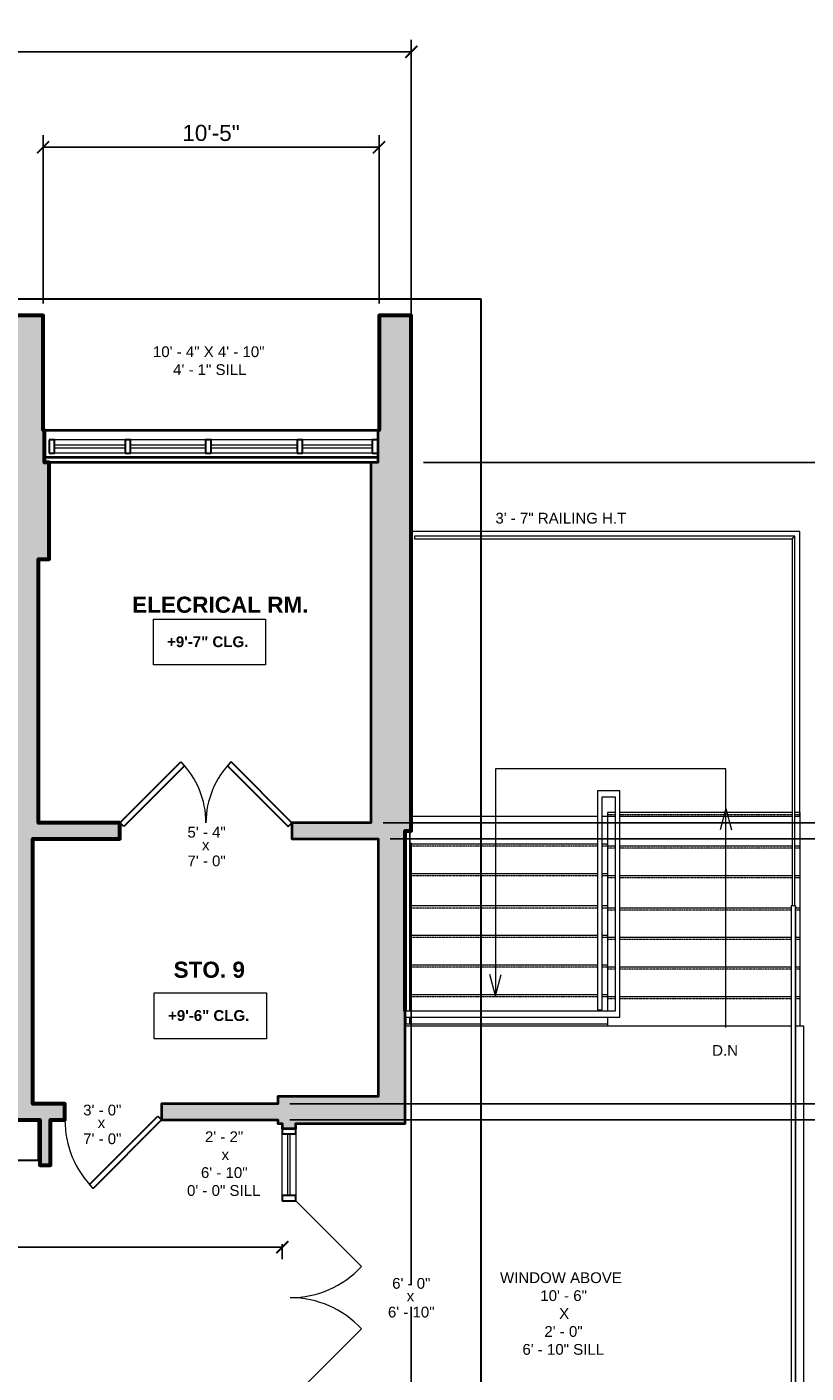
# Model space of a CAD drawing. Header units: inches. Extents: x -2078 to 109126, y -964 to 6385.
# Tile 169 of 256: x 26991 to 27281, y 4214 to 4715. Entities that reach past the tile are written whole.
import ezdxf

# ---------------------------------------------------------------- set-up
doc = ezdxf.new("R2010")
doc.units = ezdxf.units.IN
doc.header["$MEASUREMENT"] = 0
doc.linetypes.add('HIDDEN2', pattern=[0.1875, 0.125, -0.0625])
doc.linetypes.add('Overhead 1_16_', pattern=[0.101562, 0.0625, -0.039062])
for name, color, linetype, lineweight in [('A-ANNO', 2, 'Continuous', 5), ('A-ANNO-DIMS', 1, 'Continuous', 9), ('A-CASE', 4, 'Continuous', 9), ('A-DETL-THIN', 151, 'Continuous', 9), ('A-DOOR', 1, 'Continuous', 18), ('A-FLOR', 6, 'Continuous', 18), ('A-GLAZ-CURT', 52, 'Continuous', 9), ('A-GLAZ-CWMG', 51, 'Continuous', 9), ('A-HIDDEN', 2, 'HIDDEN2', 18), ('A-RAILING', 4, 'Continuous', 9), ('A-STRS', 4, 'Continuous', 9), ('A-WALL', 3, 'Continuous', 40), ('A-WINDOWS', 2, 'Continuous', 18), ('Q-CASE', 4, 'Continuous', 30)]:
    doc.layers.add(name, color=color, linetype=linetype, lineweight=lineweight)
doc.layers.add('A-HATCH', color=9, linetype='Continuous')
doc.styles.add('Arial_1', font='arial.ttf', dxfattribs={"height": 0.0625})
doc.styles.add('Arial_2', font='arial.ttf', dxfattribs={"height": 3})
doc.styles.add('Arial_B', font='arialbd.ttf', dxfattribs={"height": 4.5})
doc.styles.add('Arial_B_1', font='arialbd.ttf', dxfattribs={"height": 3})
doc.styles.add('JC', font='arial.ttf', dxfattribs={"height": 0.125})
doc.dimstyles.new('JC-DIMS', dxfattribs={"dimtxt": 0.125, "dimasz": 0.09375, "dimexe": 0.09375, "dimexo": 0.09375, "dimgap": 0.046875, "dimtad": 1, "dimdec": 1, "dimzin": 0, "dimdsep": 46, "dimlunit": 4, "dimtxsty": 'JC', "dimblk": 'ARCHTICK', "dimcen": 0.09, "dimclrd": 1, "dimclre": 1, "dimclrt": 256, "dimadec": 0, "dimazin": 0, "dimtfac": 1, "dimtdec": 1, "dimtofl": 0, "dimtmove": 1, "dimatfit": 3, "dimfxl": 1, "dimtolj": 1, "dimtzin": 0, "dimarcsym": 0})

# ---------------------------------------------------------------- blocks, each defined once
blk = doc.blocks.new('JC_DOOR_SINGLE PANEL - SINGLE DOOR-1525208-3RD FL')
at = {"layer": 'A-DOOR', "lineweight": 30}
for p, q in [((-8.87, -27.04), (16.59, -1.59)), ((18, -3), (-7.46, -28.46)), ((16.59, -1.59), (18, -3)), ((-7.46, -28.46), (-8.87, -27.04))]:
    blk.add_line(p, q, dxfattribs=at)
at = {"layer": 'A-DOOR', "lineweight": 9}
blk.add_arc((18, -3), 36, 180, 225, dxfattribs=at)
blk = doc.blocks.new('JC_DOUBLE DOOR - DOUBLE DOOR-1692610-3RD FL')
at = {"layer": 'A-DOOR', "lineweight": 30}
for p, q in [((-32, 3), (-9.37, 25.63)), ((-9.37, 25.63), (-7.96, 24.21)), ((9.37, 25.63), (7.96, 24.21)), ((32, 3), (9.37, 25.63)), ((-7.96, 24.21), (-30.59, 1.59)), ((7.96, 24.21), (30.59, 1.59)), ((-30.59, 1.59), (-32, 3)), ((30.59, 1.59), (32, 3))]:
    blk.add_line(p, q, dxfattribs=at)
at = {"layer": 'A-DOOR', "lineweight": 9}
for centre, start, end in [((-32, 3), 360, 45), ((32, 3), 135, 180)]:
    blk.add_arc(centre, 32, start, end, dxfattribs=at)
blk = doc.blocks.new('Instance - Opening - 16_ x 24_-1692534-3RD FL')
at = {"layer": 'A-WINDOWS'}
for p, q in [((-62, -6), (-62, 6)), ((-62, 6), (62, 6)), ((62, 6), (62, -6)), ((62, -6), (-62, -6))]:
    blk.add_line(p, q, dxfattribs=at)
blk = doc.blocks.new('Rectangular Mullion - 2_5_ x 5_ rectangular-1575385-3RD FL')
at = {"layer": 'A-GLAZ-CWMG', "lineweight": 30}
for p, q in [((0, 2.5), (-2, 2.5)), ((-2, 2.5), (-2, -2.5)), ((0, -2.5), (0, 2.5)), ((-2, -2.5), (0, -2.5))]:
    blk.add_line(p, q, dxfattribs=at)
blk = doc.blocks.new('Rectangular Mullion - 2_5_ x 5_ rectangular-1575386-3RD FL')
at = {"layer": 'A-GLAZ-CWMG', "lineweight": 30}
for p, q in [((-2, 2.5), (0, 2.5)), ((-2, -2.5), (-2, 2.5)), ((0, 2.5), (0, -2.5)), ((0, -2.5), (-2, -2.5))]:
    blk.add_line(p, q, dxfattribs=at)
blk = doc.blocks.new('Rectangular Mullion - 2_5_ x 5_ rectangular-1576958-3RD FL')
at = {"layer": 'A-GLAZ-CWMG'}
for p, q in [((920.3, 463.57), (894.05, 463.57)), ((920.3, 458.57), (894.05, 458.57))]:
    blk.add_line(p, q, dxfattribs=at)
blk = doc.blocks.new('Rectangular Mullion - 2_5_ x 5_ rectangular-1575379-3RD FL')
at = {"layer": 'A-GLAZ-CWMG', "lineweight": 30}
for p, q in [((-1, 2.5), (1, 2.5)), ((-1, -2.5), (-1, 2.5)), ((1, 2.5), (1, -2.5)), ((1, -2.5), (-1, -2.5))]:
    blk.add_line(p, q, dxfattribs=at)
blk = doc.blocks.new('Rectangular Mullion - 2_5_ x 5_ rectangular-1692571-3RD FL')
at = {"layer": 'A-GLAZ-CWMG'}
for p, q in [((1012.3, 463.57), (986.3, 463.57)), ((1012.3, 458.57), (986.3, 458.57))]:
    blk.add_line(p, q, dxfattribs=at)
blk = doc.blocks.new('Rectangular Mullion - 2_5_ x 5_ rectangular-1576960-3RD FL')
at = {"layer": 'A-GLAZ-CWMG'}
for p, q in [((984.3, 463.57), (952.3, 463.57)), ((984.3, 458.57), (952.3, 458.57))]:
    blk.add_line(p, q, dxfattribs=at)
blk = doc.blocks.new('Rectangular Mullion - 2_5_ x 5_ rectangular-1576961-3RD FL')
at = {"layer": 'A-GLAZ-CWMG'}
for p, q in [((950.3, 463.57), (922.3, 463.57)), ((950.3, 458.57), (922.3, 458.57))]:
    blk.add_line(p, q, dxfattribs=at)
blk = doc.blocks.new('Top Rail Type - Top Rail_Internal_-1595257-3RD FL')
at = {"layer": 'A-RAILING'}
for p, q in [((1024.73, 318.07), (1024.73, 250.91)), ((1026.23, 250.91), (1026.23, 318.07)), ((1024.73, 248.66), (1024.73, 246.07)), ((1026.23, 246.07), (1026.23, 248.66))]:
    blk.add_line(p, q, dxfattribs=at)
at = {"layer": 'A-RAILING', "flags": 128}
blk.add_lwpolyline([(1025.56, 246.07), (1025.48, 246.07), (1025.4, 246.07)], dxfattribs=at)
blk = doc.blocks.new('Top Rail Type - Top Rail_Internal_-V7-3RD FL')
at = {"layer": 'A-RAILING'}
for p, q in [((1024.73, 318.07), (1024.73, 250.91)), ((1026.23, 318.07), (1026.23, 250.91)), ((1024.73, 248.66), (1024.73, 246.07)), ((1026.23, 246.07), (1024.73, 246.07)), ((1026.23, 248.66), (1026.23, 246.07))]:
    blk.add_line(p, q, dxfattribs=at)
blk = doc.blocks.new('Door-Curtain-Wall-Double-Storefront - Door-Curtain-Wall-Double-Storefront-1672611-3RD FL')
at = {"layer": 'A-DOOR', "lineweight": 9}
for p, q in [((-11.56, 26.94), (-36, 2.5)), ((11.56, 26.94), (36, 2.5))]:
    blk.add_line(p, q, dxfattribs=at)
for centre, start, end in [((-36, 0.5), 360, 47.2514), ((36, 0.5), 132.7486, 180)]:
    blk.add_arc(centre, 36, start, end, dxfattribs=at)
blk = doc.blocks.new('System Panel - Glazed-1672614-3RD FL')
at = {"layer": 'A-GLAZ-CURT', "lineweight": 18}
for p, q in [((11.5, 0.5), (-11.5, 0.5)), ((-11.5, 0.5), (-11.5, -0.5)), ((11.5, -0.5), (11.5, 0.5)), ((-11.5, -0.5), (11.5, -0.5))]:
    blk.add_line(p, q, dxfattribs=at)
blk = doc.blocks.new('Rectangular Mullion - 2_5_ x 5_ rectangular-1579280-3RD FL')
at = {"layer": 'A-GLAZ-CWMG'}
for p, q in [((978.8, 182.32), (978.8, 205.32)), ((983.8, 205.32), (983.8, 182.32))]:
    blk.add_line(p, q, dxfattribs=at)
blk = doc.blocks.new('Rectangular Mullion - 2_5_ x 5_ rectangular-1672618-3RD FL')
at = {"layer": 'A-GLAZ-CWMG', "lineweight": 30}
for p, q in [((0, 2.5), (-2, 2.5)), ((-2, 2.5), (-2, -2.5)), ((0, -2.5), (0, 2.5)), ((-2, -2.5), (0, -2.5))]:
    blk.add_line(p, q, dxfattribs=at)
blk = doc.blocks.new('Rectangular Mullion - 2_5_ x 5_ rectangular-1672610-3RD FL')
at = {"layer": 'A-GLAZ-CWMG', "lineweight": 30}
for p, q in [((-1, 2.5), (1, 2.5)), ((-1, -2.5), (-1, 2.5)), ((1, 2.5), (1, -2.5)), ((1, -2.5), (-1, -2.5))]:
    blk.add_line(p, q, dxfattribs=at)
blk = doc.blocks.new('Top Rail Type - Top Rail_Internal_-1673952-3RD FL')
at = {"layer": 'A-RAILING'}
for p, q in [((1168.2, 290.14), (1168.2, -441.86)), ((1169.04, 290.14), (1168.86, 290.14)), ((1169.7, -441.86), (1169.7, 290.14))]:
    blk.add_line(p, q, dxfattribs=at)
blk = doc.blocks.new('Top Rail Type - Top Rail_Internal_-V8-3RD FL')
at = {"layer": 'A-RAILING'}
for p, q in [((1169.7, 290.14), (1168.2, 290.14)), ((1168.2, 290.14), (1168.2, -441.86)), ((1169.7, 290.14), (1169.7, -441.86))]:
    blk.add_line(p, q, dxfattribs=at)
blk = doc.blocks.new('Casework 11 - Casework 11-1692677-3RD FL')
at = {"layer": 'Q-CASE'}
for p, q in [((888.05, 210.41), (751.18, 210.41)), ((751.18, 210.41), (751.18, 195.49)), ((888.05, 195.49), (888.05, 210.41)), ((751.18, 195.49), (888.05, 195.49))]:
    blk.add_line(p, q, dxfattribs=at)
blk = doc.blocks.new('Railing - Railing-1695956-3RD FL')
at = {"layer": 'A-RAILING'}
for p, q in [((1169.46, 427.69), (1027.96, 427.69)), ((1027.96, 427.69), (1027.96, 426.69)), ((1027.96, 426.69), (1168.46, 426.69)), ((1168.46, 426.69), (1168.46, 290.14)), ((1169.46, 290.14), (1169.46, 427.69))]:
    blk.add_line(p, q, dxfattribs=at)
blk.add_open_spline([(1168.46, 426.69), (1168.46, 426.69), (1168.46, 426.7), (1168.49, 426.73), (1168.52, 426.76), (1168.55, 426.79), (1168.58, 426.82), (1168.61, 426.85), (1168.65, 426.89), (1168.7, 426.93), (1168.73, 426.97), (1168.76, 427), (1168.79, 427.03), (1168.83, 427.07), (1168.86, 427.1), (1168.89, 427.13), (1168.92, 427.16), (1168.96, 427.19), (1168.99, 427.23), (1169.02, 427.26), (1169.05, 427.29), (1169.08, 427.32), (1169.12, 427.36), (1169.15, 427.39), (1169.18, 427.42), (1169.21, 427.44), (1169.23, 427.47), (1169.27, 427.51), (1169.3, 427.54), (1169.33, 427.57), (1169.36, 427.6), (1169.39, 427.63), (1169.42, 427.66), (1169.45, 427.69), (1169.46, 427.69), (1169.46, 427.69)], degree=3, knots=[0, 0, 0, 0, 0.083333, 0.125, 0.166667, 0.208333, 0.229167, 0.25, 0.291667, 0.333333, 0.354167, 0.375, 0.395833, 0.416667, 0.4375, 0.458333, 0.479167, 0.5, 0.520833, 0.541667, 0.5625, 0.583333, 0.604167, 0.625, 0.645833, 0.666667, 0.6875, 0.708333, 0.75, 0.770833, 0.791667, 0.833333, 0.875, 0.916667, 1, 1, 1, 1], dxfattribs=at)
blk = doc.blocks.new('_ArchTick')
at = {"color": 0, "linetype": 'ByBlock', "const_width": 0.15}
blk.add_lwpolyline([(-0.5, -0.5), (0.5, 0.5)], dxfattribs=at)
blk = doc.blocks.new('*D1075')
at = {"layer": 'A-ANNO-DIMS', "color": 1, "lineweight": -2, "transparency": 16777216}
for p, q in [((25168.76, 4612.42), (25168.76, 4710.35)), ((27133.76, 4557.52), (27133.76, 4710.35)), ((25168.76, 4705.85), (27133.76, 4705.85))]:
    blk.add_line(p, q, dxfattribs=at)
at = {"layer": 'Defpoints', "color": 0, "transparency": 16777216}
for p in [(27133.76, 4705.85), (25168.76, 4607.92), (27133.76, 4553.02)]:
    blk.add_point(p, dxfattribs=at)
at = {"layer": 'A-ANNO-DIMS', "color": 1, "lineweight": -2, "transparency": 16777216, "xscale": 4.5, "yscale": 4.5, "zscale": 4.5, "rotation": 180}
blk.add_blockref('_ArchTick', (25168.76, 4705.85), dxfattribs=at)
at = {"layer": 'A-ANNO-DIMS', "color": 1, "lineweight": -2, "transparency": 16777216, "xscale": 4.5, "yscale": 4.5, "zscale": 4.5}
blk.add_blockref('_ArchTick', (27133.76, 4705.85), dxfattribs=at)
at = {"layer": 'A-ANNO-DIMS', "transparency": 16777216, "insert": (26151.26, 4711.17), "char_height": 6, "width": 0.5739, "attachment_point": 5, "style": 'JC'}
blk.add_mtext('\\A1;163\'-9"', dxfattribs=at)
blk = doc.blocks.new('*D763')
at = {"layer": 'A-ANNO-DIMS', "color": 1, "lineweight": -2, "transparency": 16777216}
for p, q in [((26996.76, 4612.18), (26996.76, 4674.82)), ((27121.76, 4612.18), (27121.76, 4674.82)), ((26996.76, 4670.32), (27121.76, 4670.32))]:
    blk.add_line(p, q, dxfattribs=at)
at = {"layer": 'Defpoints', "color": 0, "transparency": 16777216}
for p in [(27121.76, 4670.32), (26996.76, 4607.68), (27121.76, 4607.68)]:
    blk.add_point(p, dxfattribs=at)
at = {"layer": 'A-ANNO-DIMS', "color": 1, "lineweight": -2, "transparency": 16777216, "xscale": 4.5, "yscale": 4.5, "zscale": 4.5, "rotation": 180}
blk.add_blockref('_ArchTick', (26996.76, 4670.32), dxfattribs=at)
at = {"layer": 'A-ANNO-DIMS', "color": 1, "lineweight": -2, "transparency": 16777216, "xscale": 4.5, "yscale": 4.5, "zscale": 4.5}
blk.add_blockref('_ArchTick', (27121.76, 4670.32), dxfattribs=at)
at = {"layer": 'A-ANNO-DIMS', "transparency": 16777216, "insert": (27059.26, 4675.63), "char_height": 6, "width": 0.4874, "attachment_point": 5, "style": 'JC'}
blk.add_mtext('\\A1;10\'-5"', dxfattribs=at)
blk = doc.blocks.new('*D769')
at = {"layer": 'A-ANNO-DIMS', "color": 1, "lineweight": -2, "transparency": 16777216}
for p, q in [((27138.26, 4553.02), (27474.21, 4553.02)), ((27469.71, 4419.02), (27469.71, 4553.02)), ((27123.26, 4419.02), (27474.21, 4419.02))]:
    blk.add_line(p, q, dxfattribs=at)
at = {"layer": 'Defpoints', "color": 0, "transparency": 16777216}
for p in [(27133.76, 4553.02), (27469.71, 4553.02), (27118.76, 4419.02)]:
    blk.add_point(p, dxfattribs=at)
at = {"layer": 'A-ANNO-DIMS', "color": 1, "lineweight": -2, "transparency": 16777216, "xscale": 4.5, "yscale": 4.5, "zscale": 4.5}
for p, rotation in [((27469.71, 4553.02), 90), ((27469.71, 4419.02), 270)]:
    blk.add_blockref('_ArchTick', p, dxfattribs=dict(at, rotation=rotation))
at = {"layer": 'A-ANNO-DIMS', "transparency": 16777216, "insert": (27464.45, 4486.02), "char_height": 6, "width": 0.4874, "attachment_point": 5, "rotation": 90, "style": 'JC'}
blk.add_mtext('\\A1;11\'-2"', dxfattribs=at)
blk = doc.blocks.new('*D795')
at = {"layer": 'A-ANNO-DIMS', "color": 1, "lineweight": -2, "transparency": 16777216}
for p, q in [((27125.97, 4413.02), (27474.21, 4413.02)), ((27469.71, 4314.41), (27469.71, 4413.02)), ((27088.64, 4314.41), (27474.21, 4314.41))]:
    blk.add_line(p, q, dxfattribs=at)
at = {"layer": 'Defpoints', "color": 0, "transparency": 16777216}
for p in [(27121.47, 4413.02), (27469.71, 4413.02), (27084.14, 4314.41)]:
    blk.add_point(p, dxfattribs=at)
at = {"layer": 'A-ANNO-DIMS', "color": 1, "lineweight": -2, "transparency": 16777216, "xscale": 4.5, "yscale": 4.5, "zscale": 4.5}
for p, rotation in [((27469.71, 4413.02), 90), ((27469.71, 4314.41), 270)]:
    blk.add_blockref('_ArchTick', p, dxfattribs=dict(at, rotation=rotation))
at = {"layer": 'A-ANNO-DIMS', "transparency": 16777216, "insert": (27460.39, 4363.71), "char_height": 6, "width": 0.6622, "attachment_point": 5, "rotation": 90, "style": 'JC'}
blk.add_mtext('\\A1;8\'-2{\\H1x;\\S1/2;}"', dxfattribs=at)
blk = doc.blocks.new('*D797')
at = {"layer": 'A-ANNO-DIMS', "color": 1, "lineweight": -2, "transparency": 16777216}
for p, q in [((27138.26, 4553.02), (27510.8, 4553.02)), ((27506.3, 3867.02), (27506.3, 4553.02)), ((27126.82, 3867.02), (27510.8, 3867.02))]:
    blk.add_line(p, q, dxfattribs=at)
at = {"layer": 'Defpoints', "color": 0, "transparency": 16777216}
for p in [(27133.76, 4553.02), (27506.3, 4553.02), (27122.32, 3867.02)]:
    blk.add_point(p, dxfattribs=at)
at = {"layer": 'A-ANNO-DIMS', "color": 1, "lineweight": -2, "transparency": 16777216, "xscale": 4.5, "yscale": 4.5, "zscale": 4.5}
for p, rotation in [((27506.3, 4553.02), 90), ((27506.3, 3867.02), 270)]:
    blk.add_blockref('_ArchTick', p, dxfattribs=dict(at, rotation=rotation))
at = {"layer": 'A-ANNO-DIMS', "transparency": 16777216, "insert": (27500.98, 4210.02), "char_height": 6, "width": 0.4874, "attachment_point": 5, "rotation": 90, "style": 'JC'}
blk.add_mtext('\\A1;57\'-2"', dxfattribs=at)
blk = doc.blocks.new('*D799')
at = {"layer": 'A-ANNO-DIMS', "color": 1, "lineweight": -2, "transparency": 16777216}
for p, q in [((27088.64, 4308.41), (27474.21, 4308.41)), ((27469.71, 4175.02), (27469.71, 4308.41)), ((27090.26, 4175.02), (27474.21, 4175.02))]:
    blk.add_line(p, q, dxfattribs=at)
at = {"layer": 'Defpoints', "color": 0, "transparency": 16777216}
for p in [(27084.14, 4308.41), (27469.71, 4308.41), (27085.76, 4175.02)]:
    blk.add_point(p, dxfattribs=at)
at = {"layer": 'A-ANNO-DIMS', "color": 1, "lineweight": -2, "transparency": 16777216, "xscale": 4.5, "yscale": 4.5, "zscale": 4.5}
for p, rotation in [((27469.71, 4308.41), 90), ((27469.71, 4175.02), 270)]:
    blk.add_blockref('_ArchTick', p, dxfattribs=dict(at, rotation=rotation))
at = {"layer": 'A-ANNO-DIMS', "transparency": 16777216, "insert": (27460.44, 4241.71), "char_height": 6, "width": 0.7487, "attachment_point": 5, "rotation": 90, "style": 'JC'}
blk.add_mtext('\\A1;11\'-1{\\H1x;\\S1/2;}"', dxfattribs=at)
blk = doc.blocks.new('*D837')
at = {"layer": 'A-ANNO-DIMS', "color": 1, "lineweight": -2, "transparency": 16777216}
for p, q in [((25479.76, 4262.24), (25479.76, 4256.59)), ((25479.76, 4261.09), (27085.76, 4261.09)), ((27085.76, 4262.24), (27085.76, 4256.59))]:
    blk.add_line(p, q, dxfattribs=at)
at = {"layer": 'Defpoints', "color": 0, "transparency": 16777216}
for p in [(25479.76, 4266.74), (27085.76, 4266.74), (27085.76, 4261.09)]:
    blk.add_point(p, dxfattribs=at)
at = {"layer": 'A-ANNO-DIMS', "color": 1, "lineweight": -2, "transparency": 16777216, "xscale": 4.5, "yscale": 4.5, "zscale": 4.5, "rotation": 180}
blk.add_blockref('_ArchTick', (25479.76, 4261.09), dxfattribs=at)
at = {"layer": 'A-ANNO-DIMS', "color": 1, "lineweight": -2, "transparency": 16777216, "xscale": 4.5, "yscale": 4.5, "zscale": 4.5}
blk.add_blockref('_ArchTick', (27085.76, 4261.09), dxfattribs=at)
at = {"layer": 'A-ANNO-DIMS', "transparency": 16777216, "insert": (26282.76, 4266.4), "char_height": 6, "width": 0.6604, "attachment_point": 5, "style": 'JC'}
blk.add_mtext('\\A1;133\'-10"', dxfattribs=at)
blk = doc.blocks.new('*D847')
at = {"layer": 'A-ANNO-DIMS', "color": 1, "lineweight": -2, "transparency": 16777216}
for p, q in [((27133.76, 4411.52), (27133.76, 3338.45)), ((25168.76, 3666.42), (25168.76, 3338.45)), ((25168.76, 3342.95), (27133.76, 3342.95))]:
    blk.add_line(p, q, dxfattribs=at)
at = {"layer": 'Defpoints', "color": 0, "transparency": 16777216}
for p in [(27133.76, 4416.02), (25168.76, 3670.92), (27133.76, 3342.95)]:
    blk.add_point(p, dxfattribs=at)
at = {"layer": 'A-ANNO-DIMS', "color": 1, "lineweight": -2, "transparency": 16777216, "xscale": 4.5, "yscale": 4.5, "zscale": 4.5, "rotation": 180}
blk.add_blockref('_ArchTick', (25168.76, 3342.95), dxfattribs=at)
at = {"layer": 'A-ANNO-DIMS', "color": 1, "lineweight": -2, "transparency": 16777216, "xscale": 4.5, "yscale": 4.5, "zscale": 4.5}
blk.add_blockref('_ArchTick', (27133.76, 3342.95), dxfattribs=at)
at = {"layer": 'A-ANNO-DIMS', "transparency": 16777216, "insert": (26151.26, 3348.27), "char_height": 6, "width": 0.5739, "attachment_point": 5, "style": 'JC'}
blk.add_mtext('\\A1;163\'-9"', dxfattribs=at)
blk = doc.blocks.new('JC- existing door Tag_quad - JC- existing door Tag_quad-839775-3RD FL')
at = {"layer": 'A-ANNO', "insert": (-0.0234, 0.0378), "char_height": 0.0625, "width": 0.0505, "attachment_point": 1, "style": 'Arial_1', "bg_fill": 2}
blk.add_mtext('x', dxfattribs=at)

msp = doc.modelspace()

# ---------------------------------------------------------------- linework, layer by layer
at = {"layer": 'A-ANNO'}
for p, q in [((27250.798, 4424.351), (27248.654, 4416.351)), ((27250.798, 4424.351), (27252.942, 4416.351)), ((27165.074, 4354.575), (27162.93, 4362.575)), ((27165.074, 4354.575), (27167.217, 4362.575))]:
    msp.add_line(p, q, dxfattribs=at)
at = {"layer": 'A-ANNO', "flags": 128}
for points in [[(27037.799, 4494.792), (27079.535, 4494.792), (27079.535, 4477.723), (27037.799, 4477.723)], [(27038.163, 4355.724), (27079.899, 4355.724), (27079.899, 4338.656), (27038.163, 4338.656)]]:
    msp.add_lwpolyline(points, close=True, dxfattribs=at)
at = {"layer": 'A-ANNO'}
msp.add_lwpolyline([(27250.798, 4342.757), (27250.798, 4439.115), (27165.074, 4439.115), (27165.074, 4354.575)], dxfattribs=at)
at = {"layer": 'A-DETL-THIN'}
for p, q in [((27211.315, 4430.86), (27203.065, 4430.86)), ((27203.065, 4430.86), (27203.065, 4349.36)), ((27204.815, 4349.36), (27204.815, 4428.61)), ((27204.815, 4428.61), (27209.565, 4428.61)), ((27209.565, 4428.61), (27209.565, 4348.86)), ((27211.315, 4346.61), (27211.315, 4430.86)), ((27209.565, 4348.86), (27131.443, 4348.86)), ((27131.443, 4348.86), (27131.443, 4346.61)), ((27203.065, 4349.36), (27204.815, 4349.36)), ((27131.443, 4346.61), (27211.315, 4346.61))]:
    msp.add_line(p, q, dxfattribs=at)
at = {"layer": 'A-FLOR'}
for p, q in [((27206.825, 4343.254), (27131.469, 4343.254)), ((27279.858, 4343.254), (27278.346, 4343.254)), ((27279.858, 3609.787), (27279.858, 4343.254))]:
    msp.add_line(p, q, dxfattribs=at)
at = {"layer": 'A-FLOR', "color": 7}
for p, q in [((26995.521, 4308.362), (26995.009, 4308.362)), ((27084.139, 4308.362), (27040.84, 4308.362))]:
    msp.add_line(p, q, dxfattribs=at)
at = {"layer": 'A-GLAZ-CURT', "lineweight": 18}
for p, q in [((27027.259, 4559.521), (27001.009, 4559.521)), ((27001.009, 4559.521), (27001.009, 4558.521)), ((27001.009, 4558.521), (27027.259, 4558.521)), ((27027.259, 4558.521), (27027.259, 4559.521)), ((27057.259, 4559.521), (27029.259, 4559.521)), ((27029.259, 4559.521), (27029.259, 4558.521)), ((27029.259, 4558.521), (27057.259, 4558.521)), ((27057.259, 4558.521), (27057.259, 4559.521)), ((27091.259, 4559.521), (27059.259, 4559.521)), ((27059.259, 4559.521), (27059.259, 4558.521)), ((27059.259, 4558.521), (27091.259, 4558.521)), ((27091.259, 4558.521), (27091.259, 4559.521)), ((27119.259, 4559.521), (27093.259, 4559.521)), ((27093.259, 4559.521), (27093.259, 4558.521)), ((27093.259, 4558.521), (27119.259, 4558.521)), ((27119.259, 4558.521), (27119.259, 4559.521))]:
    msp.add_line(p, q, dxfattribs=at)
at = {"layer": 'A-STRS'}
for p, q in [((27278.346, 4527.317), (27133.759, 4527.317)), ((27278.346, 4421.394), (27278.346, 4527.317)), ((27209.565, 4422.754), (27206.825, 4422.754)), ((27206.825, 4422.754), (27206.825, 4411.028)), ((27275.414, 4422.754), (27211.315, 4422.754)), ((27278.346, 4422.754), (27276.414, 4422.754)), ((27278.346, 4422.754), (27278.346, 4410.254)), ((27133.759, 4421.394), (27203.065, 4421.394)), ((27204.815, 4421.394), (27209.565, 4421.394)), ((27211.315, 4421.394), (27275.414, 4421.394)), ((27276.414, 4421.394), (27278.346, 4421.394)), ((27131.693, 4411.028), (27131.469, 4411.028)), ((27203.065, 4411.028), (27133.193, 4411.028)), ((27206.825, 4411.028), (27204.815, 4411.028)), ((27206.825, 4411.028), (27206.825, 4410.254)), ((27206.825, 4411.028), (27206.825, 4410.254)), ((27206.825, 4410.254), (27206.825, 4400.028)), ((27209.565, 4410.254), (27206.825, 4410.254)), ((27206.825, 4410.254), (27206.825, 4400.028)), ((27275.414, 4410.254), (27211.315, 4410.254)), ((27278.346, 4410.254), (27276.414, 4410.254)), ((27278.346, 4410.254), (27278.346, 4399.254)), ((27131.693, 4400.028), (27131.469, 4400.028)), ((27203.065, 4400.028), (27133.193, 4400.028)), ((27206.825, 4400.028), (27204.815, 4400.028)), ((27206.825, 4400.028), (27206.825, 4399.254)), ((27206.825, 4400.028), (27206.825, 4399.254)), ((27206.825, 4399.254), (27206.825, 4388.028)), ((27209.565, 4399.254), (27206.825, 4399.254)), ((27275.414, 4399.254), (27211.315, 4399.254)), ((27278.346, 4399.254), (27276.409, 4399.254)), ((27278.346, 4399.254), (27278.346, 4387.254)), ((27131.693, 4388.028), (27131.469, 4388.028)), ((27203.065, 4388.028), (27133.193, 4388.028)), ((27206.825, 4388.028), (27204.815, 4388.028)), ((27206.825, 4388.028), (27206.825, 4387.254)), ((27206.825, 4388.028), (27206.825, 4387.254)), ((27206.825, 4387.254), (27206.825, 4377.028)), ((27209.565, 4387.254), (27206.825, 4387.254)), ((27206.825, 4387.254), (27206.825, 4377.028)), ((27275.161, 4387.254), (27211.315, 4387.254)), ((27278.346, 4387.254), (27276.661, 4387.254)), ((27278.346, 4387.254), (27278.346, 4376.254)), ((27131.693, 4377.028), (27131.469, 4377.028)), ((27203.065, 4377.028), (27133.193, 4377.028)), ((27206.825, 4377.028), (27204.815, 4377.028)), ((27206.825, 4377.028), (27206.825, 4376.254)), ((27206.825, 4377.028), (27206.825, 4376.254)), ((27206.825, 4376.254), (27206.825, 4366.028)), ((27209.565, 4376.254), (27206.825, 4376.254)), ((27206.825, 4376.254), (27206.825, 4366.028)), ((27275.161, 4376.254), (27211.315, 4376.254)), ((27278.346, 4376.254), (27276.661, 4376.254)), ((27278.346, 4376.254), (27278.346, 4365.254)), ((27131.693, 4366.028), (27131.469, 4366.028)), ((27203.065, 4366.028), (27133.193, 4366.028)), ((27206.825, 4366.028), (27204.815, 4366.028)), ((27206.825, 4366.028), (27206.825, 4365.254)), ((27206.825, 4366.028), (27206.825, 4365.254)), ((27206.825, 4365.254), (27206.825, 4355.028)), ((27209.565, 4365.254), (27206.825, 4365.254)), ((27206.825, 4365.254), (27206.825, 4355.028)), ((27275.161, 4365.254), (27211.315, 4365.254)), ((27278.346, 4365.254), (27276.661, 4365.254)), ((27278.346, 4365.254), (27278.346, 4354.254)), ((27131.693, 4355.028), (27131.469, 4355.028)), ((27203.065, 4355.028), (27133.193, 4355.028)), ((27206.825, 4355.028), (27204.815, 4355.028)), ((27206.825, 4355.028), (27206.825, 4354.254)), ((27206.825, 4355.028), (27206.825, 4354.254)), ((27206.825, 4354.254), (27206.825, 4348.86)), ((27209.565, 4354.254), (27206.825, 4354.254)), ((27275.161, 4354.254), (27211.315, 4354.254)), ((27278.346, 4354.254), (27276.661, 4354.254)), ((27278.346, 4354.254), (27278.346, 4343.254)), ((27131.693, 4344.028), (27131.469, 4344.028)), ((27206.825, 4344.028), (27133.193, 4344.028)), ((27206.825, 4346.61), (27206.825, 4343.254)), ((27275.161, 4343.254), (27206.825, 4343.254)), ((27278.346, 4343.254), (27276.661, 4343.254))]:
    msp.add_line(p, q, dxfattribs=at)
at = {"layer": 'A-STRS', "linetype": 'Overhead 1_16_'}
for p, q in [((27209.565, 4422.004), (27206.825, 4422.004)), ((27275.414, 4422.004), (27211.315, 4422.004)), ((27278.346, 4422.004), (27276.414, 4422.004)), ((27131.693, 4410.278), (27131.469, 4410.278)), ((27203.065, 4410.278), (27133.193, 4410.278)), ((27206.825, 4410.278), (27204.815, 4410.278)), ((27209.565, 4409.504), (27206.825, 4409.504)), ((27275.414, 4409.504), (27211.315, 4409.504)), ((27278.346, 4409.504), (27276.414, 4409.504)), ((27131.693, 4399.278), (27131.469, 4399.278)), ((27203.065, 4399.278), (27133.193, 4399.278)), ((27206.825, 4399.278), (27204.815, 4399.278)), ((27209.565, 4398.504), (27206.825, 4398.504)), ((27275.414, 4398.504), (27211.315, 4398.504)), ((27278.346, 4398.504), (27276.409, 4398.504)), ((27131.693, 4387.278), (27131.469, 4387.278)), ((27203.065, 4387.278), (27133.193, 4387.278)), ((27206.825, 4387.278), (27204.815, 4387.278)), ((27209.565, 4386.504), (27206.825, 4386.504)), ((27275.161, 4386.504), (27211.315, 4386.504)), ((27278.346, 4386.504), (27276.661, 4386.504)), ((27131.693, 4376.278), (27131.469, 4376.278)), ((27203.065, 4376.278), (27133.193, 4376.278)), ((27206.825, 4376.278), (27204.815, 4376.278)), ((27209.565, 4375.504), (27206.825, 4375.504)), ((27275.161, 4375.504), (27211.315, 4375.504)), ((27278.346, 4375.504), (27276.661, 4375.504)), ((27131.693, 4365.278), (27131.469, 4365.278)), ((27203.065, 4365.278), (27133.193, 4365.278)), ((27206.825, 4365.278), (27204.815, 4365.278)), ((27209.565, 4364.504), (27206.825, 4364.504)), ((27275.161, 4364.504), (27211.315, 4364.504)), ((27278.346, 4364.504), (27276.661, 4364.504)), ((27131.693, 4354.278), (27131.469, 4354.278)), ((27203.065, 4354.278), (27133.193, 4354.278)), ((27206.825, 4354.278), (27204.815, 4354.278)), ((27209.565, 4353.504), (27206.825, 4353.504)), ((27275.161, 4353.504), (27211.315, 4353.504)), ((27278.346, 4353.504), (27276.661, 4353.504))]:
    msp.add_line(p, q, dxfattribs=at)
at = {"layer": 'A-WALL'}
msp.add_line((27118.759, 4553.021), (26999.009, 4553.021), dxfattribs=at)
at = {"layer": 'A-WALL', "lineweight": 60}
msp.add_lwpolyline([(27131.469, 4348.86), (27131.469, 4416.021), (27133.759, 4416.021), (27133.759, 4607.684), (27121.759, 4607.684), (27121.759, 4565.021), (27121.259, 4565.021)], dxfattribs=at)
at = {"layer": 'A-WALL'}
msp.add_lwpolyline([(26997.259, 4555.021), (27121.259, 4555.021), (27121.259, 4553.021)], dxfattribs=at)

# ---------------------------------------------------------------- block references
at = {"layer": 'A-CASE'}
msp.add_blockref('Casework 11 - Casework 11-1692677-3RD FL', (26106.959, 4097.954), dxfattribs=at)
at = {"layer": 'A-DOOR'}
for name, p in [('JC_DOUBLE DOOR - DOUBLE DOOR-1692610-3RD FL', (27057.384, 4416.021)), ('JC_DOOR_SINGLE PANEL - SINGLE DOOR-1525208-3RD FL', (27022.884, 4311.407))]:
    msp.add_blockref(name, p, dxfattribs=at)
at = {"layer": 'A-DOOR', "rotation": 269.9999999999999}
msp.add_blockref('Door-Curtain-Wall-Double-Storefront - Door-Curtain-Wall-Double-Storefront-1672611-3RD FL', (27088.259, 4242.271), dxfattribs=at)
at = {"layer": 'A-GLAZ-CURT', "rotation": 269.9999999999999}
msp.add_blockref('System Panel - Glazed-1672614-3RD FL', (27088.259, 4291.771), dxfattribs=at)
at = {"layer": 'A-GLAZ-CWMG'}
for name, p, rotation in [('Rectangular Mullion - 2_5_ x 5_ rectangular-1575385-3RD FL', (26999.009, 4559.021), 180), ('Rectangular Mullion - 2_5_ x 5_ rectangular-1672618-3RD FL', (27088.259, 4305.271), 89.99999999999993)]:
    msp.add_blockref(name, p, dxfattribs=dict(at, rotation=rotation))
for name in ['Rectangular Mullion - 2_5_ x 5_ rectangular-1576958-3RD FL', 'Rectangular Mullion - 2_5_ x 5_ rectangular-1576961-3RD FL', 'Rectangular Mullion - 2_5_ x 5_ rectangular-1576960-3RD FL', 'Rectangular Mullion - 2_5_ x 5_ rectangular-1692571-3RD FL', 'Rectangular Mullion - 2_5_ x 5_ rectangular-1579280-3RD FL']:
    msp.add_blockref(name, (26106.959, 4097.954), dxfattribs=at)
at = {"layer": 'A-GLAZ-CWMG', "extrusion": (0, 0, -1)}
for name, p, rotation in [('Rectangular Mullion - 2_5_ x 5_ rectangular-1575379-3RD FL', (-27028.259, 4559.021), 180), ('Rectangular Mullion - 2_5_ x 5_ rectangular-1575379-3RD FL', (-27058.259, 4559.021), 180), ('Rectangular Mullion - 2_5_ x 5_ rectangular-1575379-3RD FL', (-27092.259, 4559.021), 180), ('Rectangular Mullion - 2_5_ x 5_ rectangular-1575386-3RD FL', (-27121.259, 4559.021), 180), ('Rectangular Mullion - 2_5_ x 5_ rectangular-1672610-3RD FL', (-27088.259, 4279.271), 270.0000000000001)]:
    msp.add_blockref(name, p, dxfattribs=dict(at, rotation=rotation))
at = {"layer": 'A-RAILING'}
for name in ['Railing - Railing-1695956-3RD FL', 'Top Rail Type - Top Rail_Internal_-1595257-3RD FL', 'Top Rail Type - Top Rail_Internal_-V7-3RD FL', 'Top Rail Type - Top Rail_Internal_-1673952-3RD FL', 'Top Rail Type - Top Rail_Internal_-V8-3RD FL']:
    msp.add_blockref(name, (26106.959, 4097.954), dxfattribs=at)
at = {"layer": 'A-WINDOWS'}
msp.add_blockref('Instance - Opening - 16_ x 24_-1692534-3RD FL', (27059.259, 4559.021), dxfattribs=at)

# ---------------------------------------------------------------- texts
at = {"layer": 'A-ANNO', "attachment_point": 1}
for s, insert, char_height, width, style in [('10\' - 4" X 4\' - 10"', (27037.654, 4596.264), 4, 52.318, 'Arial_2'), ('4\' - 1" SILL', (27045.154, 4589.598), 4, 34.138, 'Arial_2'), ('3\' - 7" RAILING H.T', (27165.074, 4534.329), 4, 61.004, 'Arial_2'), ('ELECRICAL RM.', (27029.888, 4503.126), 6, 80.194, 'Arial_B'), ('+9\'-7" CLG.', (27042.919, 4488.338), 4, 37.976, 'Arial_B_1'), ('STO. 9', (27045.33, 4367.315), 6, 32.724, 'Arial_B'), ('+9\'-6" CLG.', (27043.283, 4349.271), 4, 37.976, 'Arial_B_1'), ('D.N', (27245.721, 4336.303), 4, 12.12, 'Arial_2'), ('2\' - 2"', (27057.005, 4304.17), 4, 17.978, 'Arial_2'), ('x', (27063.172, 4297.503), 4, 3.232, 'Arial_2'), ('6\' - 10"', (27055.505, 4290.837), 4, 21.816, 'Arial_2'), ('0\' - 0" SILL', (27050.338, 4284.17), 4, 34.138, 'Arial_2'), ('WINDOW ABOVE', (27166.782, 4251.723), 4, 57.974, 'Arial_2'), ('10\' - 6"', (27181.782, 4245.057), 4, 21.816, 'Arial_2'), ('X', (27188.782, 4238.39), 4, 4.646, 'Arial_2'), ('2\' - 0"', (27183.282, 4231.723), 4, 17.978, 'Arial_2'), ('6\' - 10" SILL', (27175.116, 4225.057), 4, 37.976, 'Arial_2')]:
    msp.add_mtext(s, dxfattribs=dict(at, insert=insert, char_height=char_height, width=width, style=style))

# ---------------------------------------------------------------- dimensions: what is measured, and where the dimension line sits
at = {"layer": 'A-ANNO-DIMS'}
for base, p1, p2, picture, middle in [((27133.759, 4705.852), (25168.759, 4607.92), (27133.759, 4553.021), '*D1075', (26151.259, 4711.167)), ((27121.759, 4670.321), (26996.759, 4607.684), (27121.759, 4607.684), '*D763', (27059.259, 4675.634)), ((27133.759, 3342.954), (25168.759, 3670.92), (27133.759, 4416.021), '*D847', (26151.259, 3348.27)), ((27085.759, 4261.085), (25479.759, 4266.742), (27085.759, 4266.742), '*D837', (26282.759, 4266.401))]:
    dim = msp.add_linear_dim(base=base, p1=p1, p2=p2, dimstyle='JC-DIMS', dxfattribs=at)
    dim.commit()
    dim.dimension.update_dxf_attribs({"geometry": picture, "text_midpoint": middle})
for base, p1, p2, picture, middle in [((27469.714, 4553.021), (27118.759, 4419.021), (27133.759, 4553.021), '*D769', (27464.452, 4486.021)), ((27506.297, 4553.021), (27122.316, 3867.021), (27133.759, 4553.021), '*D797', (27500.983, 4210.021)), ((27469.714, 4413.021), (27084.139, 4314.407), (27121.469, 4413.021), '*D795', (27460.388, 4363.714)), ((27469.714, 4308.407), (27085.759, 4175.021), (27084.139, 4308.407), '*D799', (27460.439, 4241.714))]:
    dim = msp.add_linear_dim(base=base, p1=p1, p2=p2, angle=90, dimstyle='JC-DIMS', dxfattribs=at)
    dim.commit()
    dim.dimension.update_dxf_attribs({"geometry": picture, "text_midpoint": middle})

# ---------------------------------------------------------------- next in the draw order: block references
at = {"layer": 'A-ANNO', "xscale": 64, "yscale": 64, "zscale": 64}
for p in [(27057.384, 4410.355), (27018.574, 4306.973), (27133.543, 4242.481)]:
    msp.add_blockref('JC- existing door Tag_quad - JC- existing door Tag_quad-839775-3RD FL', p, dxfattribs=at)

# ---------------------------------------------------------------- next in the draw order: hatches: boundary and pattern name
at = {"layer": 'A-HATCH'}
h = msp.add_hatch(color=256, dxfattribs=at)
h.dxf.hatch_style = 1
h.paths.add_polyline_path([(26999.009, 4553.021), (26997.259, 4553.021), (26997.259, 4565.021), (26996.759, 4565.021), (26996.759, 4607.684), (26984.759, 4607.684), (26984.759, 4555.021), (26984.009, 4555.021), (26984.009, 4517.021), (26987.009, 4517.021), (26987.009, 4314.407), (26817.139, 4314.407), (26817.139, 4308.407), (26854.139, 4308.407), (26854.139, 4291.538), (26858.139, 4291.538), (26858.139, 4308.407), (26995.521, 4308.407), (26995.521, 4291.538), (26999.521, 4291.538), (26999.521, 4308.407), (27004.884, 4308.407), (27004.884, 4314.407), (26993.009, 4314.407), (26993.009, 4413.021), (27025.384, 4413.021), (27025.384, 4419.021), (26995.009, 4419.021), (26995.009, 4517.021), (26999.009, 4517.021)])
h = msp.add_hatch(color=256, dxfattribs=at)
h.dxf.hatch_style = 1
h.paths.add_polyline_path([(27133.759, 4607.684), (27121.759, 4607.684), (27121.759, 4565.021), (27121.259, 4565.021), (27121.259, 4553.021), (27118.759, 4553.021), (27118.759, 4419.021), (27089.384, 4419.021), (27089.384, 4413.021), (27121.469, 4413.021), (27121.469, 4317.157), (27084.139, 4317.157), (27084.139, 4314.407), (27040.884, 4314.407), (27040.884, 4308.407), (27084.139, 4308.407), (27084.139, 4307.157), (27085.759, 4307.157), (27085.759, 4305.271), (27090.759, 4305.271), (27090.759, 4307.157), (27131.469, 4307.157), (27131.469, 4416.021), (27133.759, 4416.021)])

# ---------------------------------------------------------------- next in the draw order: linework, layer by layer
at = {"layer": 'A-HIDDEN', "lineweight": 30}
msp.add_lwpolyline([(27159.634, 3814.961), (26792.316, 3814.961), (26792.316, 3665.436), (25143.754, 3665.436), (25143.754, 4613.942), (27159.634, 4613.942)], close=True, dxfattribs=at)
at = {"layer": 'A-WALL', "lineweight": 60}
msp.add_lwpolyline([(26858.139, 4308.407), (26995.521, 4308.407), (26995.521, 4291.538), (26999.521, 4291.538), (26999.521, 4308.407), (27004.884, 4308.407), (27004.884, 4314.407), (26993.009, 4314.407), (26993.009, 4413.021), (27025.384, 4413.021), (27025.384, 4419.021), (26995.009, 4419.021), (26995.009, 4517.021), (26999.009, 4517.021), (26999.009, 4553.021), (26997.259, 4553.021), (26997.259, 4565.021), (26996.759, 4565.021), (26996.759, 4607.684), (26984.759, 4607.684)], dxfattribs=at)
at = {"layer": 'A-WALL'}
msp.add_lwpolyline([(26997.259, 4565.021), (27121.259, 4565.021), (27121.259, 4553.021), (27118.759, 4553.021), (27118.759, 4419.021), (27089.384, 4419.021), (27089.384, 4413.021), (27121.469, 4413.021), (27121.469, 4317.157), (27084.139, 4317.157), (27084.139, 4314.407), (27040.884, 4314.407), (27040.884, 4308.407), (27084.139, 4308.407), (27084.139, 4307.157), (27085.759, 4307.157), (27085.759, 4305.271), (27090.759, 4305.271), (27090.759, 4307.157), (27131.469, 4307.157), (27131.469, 4416.021)], dxfattribs=at)

# ---------------------------------------------------------------- next in the draw order: texts
at = {"layer": 'A-ANNO', "char_height": 4, "attachment_point": 1, "style": 'Arial_2'}
for s, insert, width in [('5\' - 4"', (27050.499, 4417.492), 17.978), ('7\' - 0"', (27050.499, 4406.811), 17.978), ('3\' - 0"', (27011.689, 4314.11), 17.978), ('7\' - 0"', (27011.689, 4303.429), 17.978), ('6\' - 0"', (27126.657, 4249.618), 17.978), ('6\' - 10"', (27125.082, 4238.937), 21.816)]:
    msp.add_mtext(s, dxfattribs=dict(at, insert=insert, width=width))

doc.saveas('drawing.dxf')
